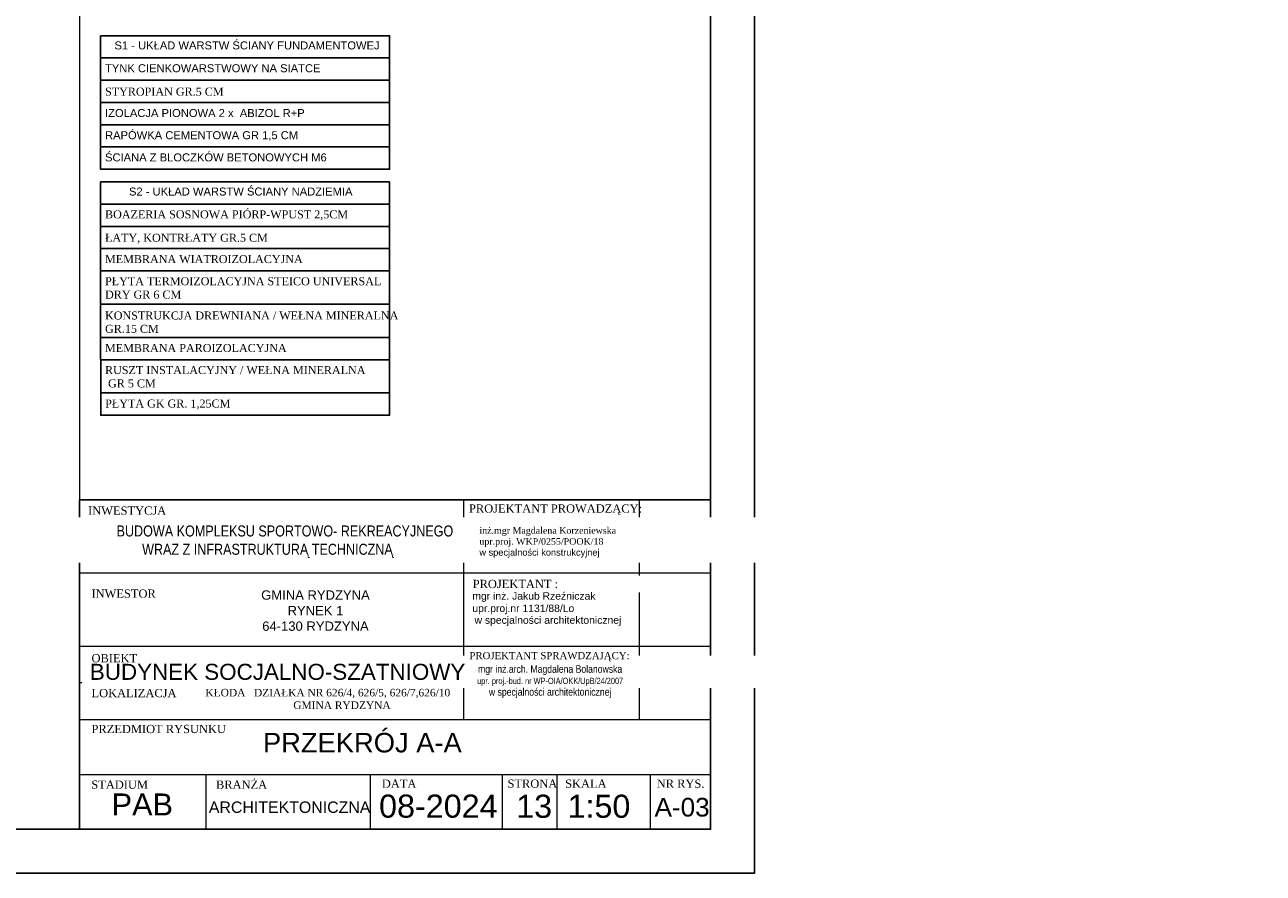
# Model space of a CAD drawing. Header units: millimetres. Extents: x 31910 to 34473, y -8011 to -6526.
# Tile 3 of 4: x 33345 to 34473, y -8011 to -7238. Entities that reach past the tile are written whole.
import ezdxf

# ---------------------------------------------------------------- set-up
doc = ezdxf.new("R2010")
doc.units = ezdxf.units.MM
doc.header["$LTSCALE"] = 100
doc.header["$MEASUREMENT"] = 0
for name, color, linetype in [('! OPISY', 4, 'Continuous'), ('! wymiarowanie', 1, 'Continuous'), ('Okno', 4, 'Continuous'), ('Warstwa4', 4, 'Continuous')]:
    doc.layers.add(name, color=color, linetype=linetype)
doc.layers.add('RAMKA I OPISY', color=4, linetype='Continuous', lineweight=18)
doc.layers.add('Wentyl', color=4, linetype='Continuous', lineweight=18)
doc.styles.add('styl3', font='txt.shx', dxfattribs={"height": 100})
doc.styles.add('styl4', font='TIMES.TTF', dxfattribs={"height": 100})
doc.styles.add('style4', font='TIMES.TTF', dxfattribs={"height": 15})

msp = doc.modelspace()

# ---------------------------------------------------------------- linework, layer by layer
at = {"layer": '! wymiarowanie', "color": 4}
msp.add_lwpolyline([(32024.6, -6566), (33969.6, -6566), (33969.6, -7971), (32024.6, -7971)], close=True, dxfattribs=at)
msp.add_lwpolyline([(32024.6, -6566), (33969.6, -6566), (33969.6, -7971), (32024.6, -7971)], close=True, dxfattribs=at)
at = {"layer": 'RAMKA I OPISY'}
for p, q in [((33394.6, -7671), (33394.6, -7871)), ((33744.6, -7671), (33744.6, -7837.7)), ((33904.6, -7671), (33904.6, -7871)), ((33969.6, -7737.7), (33744.6, -7737.7)), ((33744.6, -7837.7), (33394.6, -7837.7)), ((33744.6, -7837.7), (33744.6, -7871)), ((33394.6, -7871), (33969.6, -7871)), ((33394.6, -7921), (33969.6, -7921)), ((33509.6, -7921), (33509.6, -7971)), ((33659.6, -7921), (33659.6, -7971)), ((33779.6, -7921), (33779.6, -7971)), ((33829.6, -7921), (33829.6, -7971)), ((33914.6, -7921), (33914.6, -7971))]:
    msp.add_line(p, q, dxfattribs=at)
at = {"layer": 'RAMKA I OPISY', "color": 4, "linetype": 'Continuous'}
for p, q in [((33969.6, -7671), (33394.6, -7671)), ((33969.6, -7921), (33969.6, -7671)), ((33744.6, -7737.7), (33394.6, -7737.7)), ((33744.6, -7804.4), (33394.6, -7804.4)), ((33969.6, -7804.4), (33744.6, -7804.4))]:
    msp.add_line(p, q, dxfattribs=at)
at = {"layer": 'RAMKA I OPISY'}
msp.add_lwpolyline([(33969.6, -6566), (33394.6, -6566), (33394.6, -7971), (33969.6, -7971)], close=True, dxfattribs=at)
at = {"layer": 'RAMKA I OPISY', "color": 4, "linetype": 'Continuous'}
msp.add_lwpolyline([(33394.6, -7671), (33969.6, -7671), (33969.6, -7971), (33394.6, -7971)], close=True, dxfattribs=at)
at = {"layer": 'Warstwa4'}
for p, q in [((33413.9, -7268.5), (33632.6, -7268.5)), ((33413.9, -7401.6), (33632.6, -7401.6))]:
    msp.add_line(p, q, dxfattribs=at)
for points in [[(31909.6, -6526), (34009.6, -6526), (34009.6, -8011), (31909.6, -8011)], [(31909.6, -6526), (34009.6, -6526), (34009.6, -8011), (31909.6, -8011)], [(33413.9, -7248.3), (33677.2, -7248.3), (33677.2, -7268.5), (33413.9, -7268.5)], [(33413.9, -7268.5), (33677.2, -7268.5), (33677.2, -7288.8), (33413.9, -7288.8)], [(33413.9, -7288.8), (33677.2, -7288.8), (33677.2, -7309), (33413.9, -7309)], [(33413.9, -7309), (33677.2, -7309), (33677.2, -7329.3), (33413.9, -7329.3)], [(33413.9, -7329.3), (33677.2, -7329.3), (33677.2, -7349.5), (33413.9, -7349.5)], [(33413.9, -7349.5), (33677.2, -7349.5), (33677.2, -7369.8), (33413.9, -7369.8)], [(33413.9, -7381.4), (33677.2, -7381.4), (33677.2, -7401.6), (33413.9, -7401.6)], [(33413.9, -7401.6), (33677.2, -7401.6), (33677.2, -7421.9), (33413.9, -7421.9)], [(33413.9, -7421.9), (33677.2, -7421.9), (33677.2, -7442.1), (33413.9, -7442.1)], [(33413.9, -7442.1), (33677.2, -7442.1), (33677.2, -7462.3), (33413.9, -7462.3)], [(33413.9, -7462.3), (33677.2, -7462.3), (33677.2, -7492.7), (33413.9, -7492.7)], [(33413.9, -7492.7), (33677.2, -7492.7), (33677.2, -7523), (33413.9, -7523)], [(33413.9, -7523), (33677.2, -7523), (33677.2, -7543.3), (33413.9, -7543.3)], [(33414, -7543.3), (33677.2, -7543.3), (33677.2, -7573.6), (33414, -7573.6)], [(33414, -7573.6), (33677.2, -7573.6), (33677.2, -7593.9), (33414, -7593.9)]]:
    msp.add_lwpolyline(points, close=True, dxfattribs=at)

# ---------------------------------------------------------------- texts
at = {"layer": '! OPISY', "linetype": 'ByBlock', "insert": (33749.5, -7675.1), "char_height": 7.5, "width": 189.424, "attachment_point": 1, "style": 'styl3'}
msp.add_mtext('{\\fTimes New Roman|b0|i0|c238|p18;PROJEKTANT PROWADZĄCY:}', dxfattribs=at)
at = {"layer": '! OPISY', "insert": (33759, -7695.8), "char_height": 6, "width": 265.44, "attachment_point": 1, "style": 'styl4'}
msp.add_mtext('inż.mgr Magdalena Korzeniewska \\Pupr.proj. WKP/0255/POOK/18\\P{\\fArial|b0|i0|c238|p34;w specjalności konstrukcyjnej}', dxfattribs=at)
at = {"layer": 'RAMKA I OPISY', "attachment_point": 1}
for s, insert, char_height, width, style in [('{\\fTimes New Roman|b0|i0|c238|p18;INWESTYCJA}', (33402.5, -7677), 7.5, 101.971, 'styl3'), ('{\\fTimes New Roman|b0|i0|c238|p18;INWESTOR}', (33405.6, -7752.6), 7.5, 101.971, 'styl3'), ('\\pxqc;{\\farial|b0|i0|c238|p34;GMINA RYDZYNA\\PRYNEK 1\\P64-130 RYDZYNA}', (33548.3, -7753.4), 8.5, 122.651, 'style4'), ('{\\fTimes New Roman|b0|i0|c238|p18;OBIEKT}', (33405.6, -7811.4), 7.5, 101.971, 'styl3'), ('{\\fTimes New Roman|b0|i0|c0|p18;\\C4;KŁODA   DZIAŁKA NR 626/4, 626/5, 626/7,626/10\\P\\pxqc;\\fArial|b0|i0|c0|p34;\\W5.60547;\\C256;  \\fTimes New Roman|b0|i0|c0|p18;\\W1;\\C4;GMINA RYDZYNA}', (33509.4, -7843.1), 6.885, 218.857, 'styl4'), ('{\\fTimes New Roman|b0|i0|c238|p18;LOKALIZACJA}', (33405.6, -7843.2), 7.5, 101.971, 'styl3'), ('{\\fTimes New Roman|b0|i0|c238|p18;PRZEDMIOT RYSUNKU}', (33405.6, -7875.9), 7.5, 204.59, 'styl3'), ('{\\fArial|b0|i0|c238|p34;PRZEKRÓJ A-A}', (33561.8, -7883.2), 17.815, 1296.087, 'styl3'), ('{\\fTimes New Roman|b0|i0|c238|p18;STADIUM}', (33405.4, -7926.6), 7.5, 101.971, 'styl3'), ('{\\fTimes New Roman|b0|i0|c238|p18;BRANŻA}', (33519, -7926.6), 7.5, 101.971, 'styl3'), ('{\\fTimes New Roman|b0|i0|c238|p18;DATA}', (33670.1, -7925.7), 7.5, 101.971, 'styl3'), ('{\\fTimes New Roman|b0|i0|c238|p18;STRONA}', (33784.6, -7925.7), 7.5, 101.971, 'styl3'), ('{\\fTimes New Roman|b0|i0|c238|p18;SKALA}', (33837.1, -7925.7), 7.5, 101.971, 'styl3'), ('{\\fTimes New Roman|b0|i0|c238|p18;NR RYS.}', (33920.6, -7925.7), 7.5, 101.971, 'styl3'), ('{\\fArial|b0|i0|c238|p34;1:50}', (33839.3, -7939.5), 21.06, 147.453, 'styl3'), ('{\\fArial|b0|i0|c238|p34;A-03}', (33918.6, -7942.4), 17, 199.062, 'styl3'), ('{\\fArial CE|b0|i0|c238|p34;ARCHITEKTONICZNA}', (33512.5, -7945.7), 10.365, 456.434, 'style4')]:
    msp.add_mtext(s, dxfattribs=dict(at, insert=insert, char_height=char_height, width=width, style=style))
at = {"layer": 'RAMKA I OPISY', "color": 1, "insert": (33667.6, -7939.4), "char_height": 21.06, "width": 147.5, "attachment_point": 1, "style": 'styl3'}
msp.add_mtext('{\\farial|b0|i0|c238|p34;\\C256;08-2024}', dxfattribs=at)
at = {"layer": 'RAMKA I OPISY', "lineweight": 5, "insert": (33792.5, -7939.5), "char_height": 21.06, "width": 147.455, "attachment_point": 1, "style": 'styl3'}
msp.add_mtext('{\\fArial|b0|i0|c238|p34;13}', dxfattribs=at)
at = {"layer": 'Warstwa4', "attachment_point": 1}
for s, insert, char_height, width, style in [('{\\fArial|b0|i0|c238|p34;S1 - UKŁAD WARSTW ŚCIANY FUNDAMENTOWEJ}', (33426.5, -7253.4), 7.29, 300.287, 'styl4'), ('{\\fArial|b0|i0|c238|p34;TYNK CIENKOWARSTWOWY NA SIATCE}', (33417.9, -7274.2), 7.29, 300.29, 'styl4'), ('STYROPIAN GR.5 CM', (33417.9, -7295.5), 7.29, 300, 'styl4'), ('{\\fArial|b0|i0|c238|p34;IZOLACJA PIONOWA 2 x  ABIZOL R+P}', (33417.9, -7315), 7.29, 300.287, 'styl4'), ('{\\fArial|b0|i0|c238|p34;RAPÓWKA CEMENTOWA GR 1,5 CM}', (33417.9, -7335.2), 7.29, 300.287, 'styl4'), ('{\\fArial|b0|i0|c238|p34;ŚCIANA Z BLOCZKÓW BETONOWYCH M6}', (33417.9, -7355.4), 7.29, 300.287, 'styl4'), ('{\\fArial|b0|i0|c238|p34;S2 - UKŁAD WARSTW ŚCIANY NADZIEMIA}', (33439.7, -7386.5), 7.29, 300.287, 'styl4'), ('BOAZERIA SOSNOWA PIÓRP-WPUST 2,5CM', (33417.9, -7407.3), 7.29, 300.29, 'styl4'), ('ŁATY, KONTRŁATY GR.5 CM', (33417.9, -7428.6), 7.29, 300, 'styl4'), ('MEMBRANA WIATROIZOLACYJNA', (33417.9, -7448), 7.29, 300, 'styl4'), ('PŁYTA TERMOIZOLACYJNA STEICO UNIVERSAL \\PDRY GR 6 CM', (33417.9, -7468.2), 7.29, 300.287, 'styl4'), ('KONSTRUKCJA DREWNIANA / WEŁNA MINERALNA \\PGR.15 CM', (33417.9, -7499.4), 7.29, 300, 'styl4'), ('MEMBRANA PAROIZOLACYJNA', (33417.9, -7529), 7.29, 300, 'styl4'), ('RUSZT INSTALACYJNY / WEŁNA MINERALNA \\P GR 5 CM', (33417.9, -7549.1), 7.29, 300.287, 'styl4'), ('PŁYTA GK GR. 1,25CM', (33418, -7579.6), 7.29, 300, 'styl4'), ('{\\fArial|b0|i0|c238|p34;\\H1.929515x;  PAB', (33408.4, -7938.4), 10.365, 456.434, 'style4')]:
    msp.add_mtext(s, dxfattribs=dict(at, insert=insert, char_height=char_height, width=width, style=style))
at = {"layer": 'Warstwa4', "linetype": 'ByBlock', "insert": (33749.9, -7809.6), "char_height": 6.5, "width": 189.424, "attachment_point": 1, "style": 'styl3'}
msp.add_mtext('{\\fTimes New Roman|b0|i0|c238|p18;PROJEKTANT SPRAWDZAJĄCY:}', dxfattribs=at)
at = {"layer": 'Wentyl', "attachment_point": 1, "style": 'styl4'}
for s, insert, char_height, width in [('{\\fArial|b0|i0|c238|p34;w specjalności architektonicznej}', (33754.6, -7777.1), 6.755, 298.859), ('\\pxsm1,qc;{\\fArial Narrow|b0|i0|c238|p34;\\H1.145833x;mgr inż.arch. Magdalena Bolanowska\\P\\H0.818182x;upr. proj.-bud. nr WP-OIA/OKK/UpB/24/2007\\P\\H1.222222x;w specjalności architektonicznej', (33754.9, -7821.6), 6, 137.13)]:
    msp.add_mtext(s, dxfattribs=dict(at, insert=insert, char_height=char_height, width=width))

# ---------------------------------------------------------------- next in the draw order: texts
at = {"layer": 'Okno', "char_height": 14.594, "width": 1061.754, "attachment_point": 1, "style": 'styl3', "bg_fill": 2}
for s, insert in [('\\pxqc;{\\fArial Narrow|b0|i0|c238|p34;\\H0.685218x;          BUDOWA KOMPLEKSU SPORTOWO- REKREACYJNEGO \\P\\H1x;WRAZ Z INFRASTRUKTURĄ TECHNICZNĄ}', (33035, -7694.3)), ('{\\farial|b0|i0|c238|p34;BUDYNEK SOCJALNO-SZATNIOWY}', (33404.1, -7820.3))]:
    msp.add_mtext(s, dxfattribs=dict(at, insert=insert))
at = {"layer": 'Warstwa4', "linetype": 'ByBlock', "insert": (33752.9, -7743.8), "char_height": 7.5, "width": 189.424, "attachment_point": 1, "style": 'styl3', "bg_fill": 2}
msp.add_mtext('{\\fTimes New Roman|b0|i0|c238|p18;PROJEKTANT :}', dxfattribs=at)

# ---------------------------------------------------------------- next in the draw order: texts
at = {"layer": 'Wentyl', "insert": (33752.6, -7755.1), "char_height": 6.755, "width": 298.859, "attachment_point": 1, "style": 'styl4'}
msp.add_mtext('{\\fArial|b0|i0|c238|p34;mgr inż. Jakub Rzeźniczak \\Pupr.proj.nr 1131/88/Lo}', dxfattribs=at)

doc.saveas('drawing.dxf')
